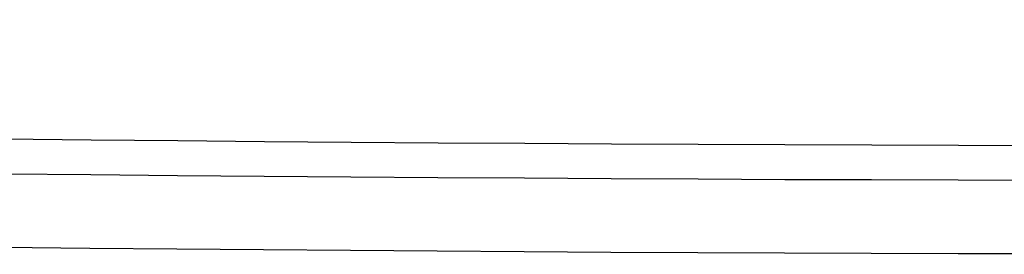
# Model space of a CAD drawing. Header units: millimetres. Extents: x -127 to 127, y -127 to 127.
# Tile 174 of 256: x -0.3989 to -0.0934, y -38.5967 to -38.524. Entities that reach past the tile are written whole.
import ezdxf

# ---------------------------------------------------------------- set-up
doc = ezdxf.new("R2010")
doc.units = ezdxf.units.MM
doc.header["$MEASUREMENT"] = 0
doc.layers.add('Default', color=7, linetype='Continuous', true_color=0x000000)

msp = doc.modelspace()

# ---------------------------------------------------------------- linework, layer by layer
at = {"layer": 'Default', "color": 9, "true_color": 0xbfbfbf}
for points, knots in [([(38.59695, 0.0003, -454.30774), (38.59695, 38.59724, -454.30774), (0, 38.59724, -454.30774), (-38.59695, 38.59724, -454.30774), (-38.59695, 0.0003, -454.30774), (-38.59695, -38.59665, -454.30774), (0, -38.59665, -454.30774), (38.59695, -38.59665, -454.30774), (38.59695, 0.0003, -454.30774)], [0, 0, 0, 186.526568, 186.526568, 373.053137, 373.053137, 559.579705, 559.579705, 746.106273, 746.106273, 746.106273]), ([(38.57417, 0.0003, -453.66445), (38.57417, 38.57446, -453.66445), (0, 38.57446, -453.66445), (-38.57417, 38.57446, -453.66445), (-38.57417, 0.0003, -453.66445), (-38.57417, -38.57387, -453.66445), (0, -38.57387, -453.66445), (38.57417, -38.57387, -453.66445), (38.57417, 0.0003, -453.66445)], [0, 0, 0, 186.526568, 186.526568, 373.053137, 373.053137, 559.579705, 559.579705, 746.106273, 746.106273, 746.106273]), ([(38.5634, 0.0003, -459.34879), (38.5634, 38.5637, -459.34879), (0, 38.5637, -459.34879), (-38.5634, 38.5637, -459.34879), (-38.5634, 0.0003, -459.34879), (-38.5634, -38.5631, -459.34879), (0, -38.5631, -459.34879), (38.5634, -38.5631, -459.34879), (38.5634, 0.0003, -459.34879)], [0, 0, 0, 77.316702, 77.316702, 154.633405, 154.633405, 231.950107, 231.950107, 309.266809, 309.266809, 309.266809])]:
    msp.add_rational_spline(points, [1, 0.707106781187, 1, 0.707106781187, 1, 0.707106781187, 1, 0.707106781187, 1], degree=2, knots=knots, dxfattribs=at)

doc.saveas('drawing.dxf')
